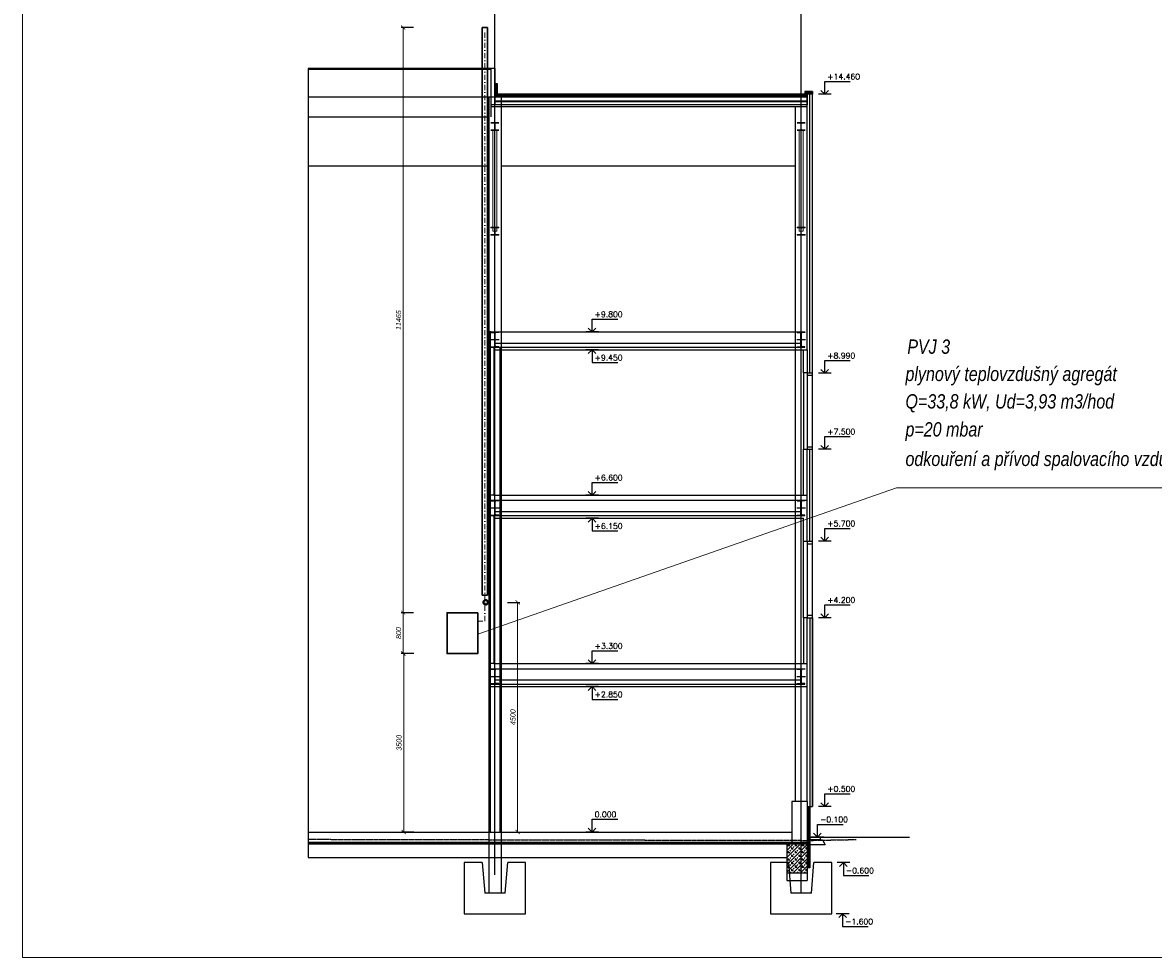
# Model space of a CAD drawing. Header units: millimetres. Extents: x 6435372 to 7248404, y 1559872 to 1886246.
# Tile 2 of 208: x 6507231 to 6529385, y 1739281 to 1757599. Entities that reach past the tile are written whole.
import ezdxf

# ---------------------------------------------------------------- set-up
doc = ezdxf.new("R2010")
doc.units = ezdxf.units.MM
for name, pattern in [('DASHDOT', [1, 0.5, -0.25, 0, -0.25]), ('DASHED', [0.75, 0.5, -0.25]), ('IZOLACE_VODOTESNA_0.5', [30, 15, -15]), ('XKITLINE00', [0])]:
    doc.linetypes.add(name, pattern=pattern)
for name, color, linetype, lineweight in [('plyn_popis', 7, 'Continuous', 18), ('plyn_potrubi', 40, 'PLYN2', 40), ('Robury', 30, 'Continuous', 30)]:
    doc.layers.add(name, color=color, linetype=linetype, lineweight=lineweight)
doc.styles.add('INDRA', font='ariali.ttf')
doc.styles.get("Standard").update_dxf_attribs({"font": 'romans.shx'})
doc.linetypes.add('IZOLACE_POLYSTYREN_PENOVY', pattern='A,0.001,[228,CADKON.SHX,S=0.1,R=0,X=0,Y=0],-2', length=2.001)
doc.linetypes.add('IZOLACE_PROTIOTRESOVA', pattern='A,0.001,[219,CADKON.SHX,S=1,R=0,X=0,Y=0],-1,[219,CADKON.SHX,S=1,R=180,X=1,Y=0],-1', length=2.001)
doc.linetypes.add('IZOLACE_TEPELNA_U_0.5', pattern='A,0.001,[221,CADKON.SHX,S=1,R=0,X=0,Y=0],-2,[221,CADKON.SHX,S=1,R=180,X=2,Y=0],-2', length=4.001)
doc.linetypes.add('PLYN2', pattern='A,5,-0.5,["+",Standard,S=1,R=0,X=0,Y=-0.42],-1.2', length=6.7)
doc.dimstyles.new('INDRA', dxfattribs={"dimscale": 40, "dimtxt": 2.5, "dimasz": 2, "dimexe": 1, "dimexo": 2, "dimgap": 1, "dimtad": 1, "dimdec": 0, "dimrnd": 5, "dimzin": 4, "dimdsep": 46, "dimtxsty": 'INDRA', "dimblk": 'ARCHTICK', "dimcen": 0, "dimclrd": 256, "dimclre": 256, "dimclrt": 256, "dimadec": 0, "dimazin": 0, "dimtfac": 1, "dimtdec": 0, "dimtix": 1, "dimtmove": 0, "dimatfit": 3, "dimfxl": 5, "dimfxlon": 1, "dimtzin": 0, "dimlwd": 0, "dimlwe": 25, "dimarcsym": 0})

# ---------------------------------------------------------------- blocks, each defined once
blk = doc.blocks.new('CK_S_EXT_IPEIPE300')
for p, q in [((-75, 150), (75, 150)), ((-75, 150), (-75, 139.3)), ((-75, 139.3), (-18.55, 139.3)), ((-3.55, -124.3), (-3.55, 124.3)), ((3.55, -124.3), (3.55, 124.3)), ((75, 139.3), (18.55, 139.3)), ((75, 150), (75, 139.3)), ((-75, -150), (-75, -139.3)), ((-75, -139.3), (-18.55, -139.3)), ((-75, -150), (75, -150)), ((75, -139.3), (18.55, -139.3)), ((75, -150), (75, -139.3))]:
    blk.add_line(p, q)
for centre, start, end in [((-18.55, 124.3), 0, 90), ((18.55, 124.3), 90, 180), ((-18.55, -124.3), 270, 0), ((18.55, -124.3), 180, 270)]:
    blk.add_arc(centre, 15, start, end)
blk = doc.blocks.new('*U1219')
at = {"color": 0, "linetype": 'ByBlock', "lineweight": -2}
blk.add_lwpolyline([(-1.5, 1.5), (0, 0), (1.5, 1.5), (0, 0), (0, 5), (10, 5)], dxfattribs=at)
blk = doc.blocks.new('*U1220')
at = {"color": 0, "linetype": 'ByBlock', "lineweight": -2}
blk.add_lwpolyline([(-1.5, 1.5), (0, 0), (1.5, 1.5), (0, 0), (0, 5), (10, 5)], dxfattribs=at)
blk = doc.blocks.new('*U1221')
at = {"color": 0, "linetype": 'ByBlock', "lineweight": -2}
blk.add_lwpolyline([(-1.5, 1.5), (0, 0), (1.5, 1.5), (0, 0), (0, 5), (10, 5)], dxfattribs=at)
blk = doc.blocks.new('*U1222')
at = {"color": 0, "linetype": 'ByBlock', "lineweight": -2}
blk.add_lwpolyline([(-1.5, 1.5), (0, 0), (1.5, 1.5), (0, 0), (0, 5), (10, 5)], dxfattribs=at)
blk = doc.blocks.new('*U1223')
at = {"color": 0, "linetype": 'ByBlock', "lineweight": -2}
blk.add_lwpolyline([(-1.5, -1.5), (0, 0), (1.5, -1.5), (0, 0), (0, -5), (10, -5)], dxfattribs=at)
blk = doc.blocks.new('*U1224')
at = {"color": 0, "linetype": 'ByBlock', "lineweight": -2}
blk.add_lwpolyline([(-1.5, -1.5), (0, 0), (1.5, -1.5), (0, 0), (0, -5), (10, -5)], dxfattribs=at)
blk = doc.blocks.new('*U1225')
at = {"color": 0, "linetype": 'ByBlock', "lineweight": -2}
blk.add_lwpolyline([(-1.5, -1.5), (0, 0), (1.5, -1.5), (0, 0), (0, -5), (10, -5)], dxfattribs=at)
blk = doc.blocks.new('*U1226')
at = {"color": 0, "linetype": 'ByBlock', "lineweight": -2}
blk.add_lwpolyline([(-1.5, 1.5), (0, 0), (1.5, 1.5), (0, 0), (0, 5), (10, 5)], dxfattribs=at)
blk = doc.blocks.new('*U1227')
at = {"color": 0, "linetype": 'ByBlock', "lineweight": -2}
blk.add_lwpolyline([(-1.5, 1.5), (0, 0), (1.5, 1.5), (0, 0), (0, 5), (10, 5)], dxfattribs=at)
blk = doc.blocks.new('*U1228')
at = {"color": 0, "linetype": 'ByBlock', "lineweight": -2}
blk.add_lwpolyline([(-1.5, 1.5), (0, 0), (1.5, 1.5), (0, 0), (0, 5), (10, 5)], dxfattribs=at)
blk = doc.blocks.new('*U1229')
at = {"color": 0, "linetype": 'ByBlock', "lineweight": -2}
blk.add_lwpolyline([(-1.5, 1.5), (0, 0), (1.5, 1.5), (0, 0), (0, 5), (10, 5)], dxfattribs=at)
blk = doc.blocks.new('*U1230')
at = {"color": 0, "linetype": 'ByBlock', "lineweight": -2}
blk.add_lwpolyline([(-1.5, 1.5), (0, 0), (1.5, 1.5), (0, 0), (0, 5), (10, 5)], dxfattribs=at)
blk = doc.blocks.new('*U1231')
at = {"color": 0, "linetype": 'ByBlock', "lineweight": -2}
blk.add_lwpolyline([(-1.5, 1.5), (0, 0), (1.5, 1.5), (0, 0), (0, 5), (10, 5)], dxfattribs=at)
blk = doc.blocks.new('*U1232')
at = {"color": 0, "linetype": 'ByBlock', "lineweight": -2}
blk.add_lwpolyline([(-1.5, -1.5), (0, 0), (1.5, -1.5), (0, 0), (0, -5), (10, -5)], dxfattribs=at)
blk = doc.blocks.new('*U1233')
at = {"color": 0, "linetype": 'ByBlock', "lineweight": -2}
blk.add_lwpolyline([(-1.5, -1.5), (0, 0), (1.5, -1.5), (0, 0), (0, -5), (10, -5)], dxfattribs=at)
blk = doc.blocks.new('*U1234')
at = {"color": 0, "linetype": 'ByBlock', "lineweight": -2}
blk.add_lwpolyline([(-1.5, 1.5), (0, 0), (1.5, 1.5), (0, 0), (0, 5), (10, 5)], dxfattribs=at)
blk = doc.blocks.new('_ArchTick')
at = {"color": 0, "linetype": 'ByBlock', "const_width": 0.15}
blk.add_lwpolyline([(-0.5, -0.5), (0.5, 0.5)], dxfattribs=at)
blk = doc.blocks.new('*D1244')
at = {"layer": 'DEFPOINTS', "color": 0, "ltscale": 400, "transparency": 16777216}
for p in [(6516287, 1757503), (6514688, 1746036), (6515971, 1746036)]:
    blk.add_point(p, dxfattribs=at)
at = {"layer": 'plyn_popis', "lineweight": 25, "ltscale": 400, "transparency": 16777216}
for p, q in [((6514888, 1757503), (6514648, 1757503)), ((6514888, 1746036), (6514648, 1746036))]:
    blk.add_line(p, q, dxfattribs=at)
at = {"layer": 'plyn_popis', "lineweight": 0, "ltscale": 400, "transparency": 16777216}
blk.add_line((6514688, 1757503), (6514688, 1746036), dxfattribs=at)
at = {"layer": 'plyn_popis', "lineweight": 0, "ltscale": 400, "transparency": 16777216, "xscale": 80, "yscale": 80, "zscale": 80}
for p, rotation in [((6514688, 1757503), 90), ((6514688, 1746036), 270)]:
    blk.add_blockref('_ArchTick', p, dxfattribs=dict(at, rotation=rotation))
at = {"layer": 'plyn_popis', "ltscale": 400, "transparency": 16777216, "insert": (6514597, 1751769), "char_height": 100, "attachment_point": 5, "rotation": 90, "style": 'INDRA'}
blk.add_mtext('11465', dxfattribs=at)
blk = doc.blocks.new('*D1245')
at = {"layer": 'DEFPOINTS', "color": 0, "ltscale": 400, "transparency": 16777216}
for p in [(6515548, 1745236), (6514697, 1741738), (6515548, 1741738)]:
    blk.add_point(p, dxfattribs=at)
at = {"layer": 'plyn_popis', "lineweight": 25, "ltscale": 400, "transparency": 16777216}
for p, q in [((6514897, 1745236), (6514657, 1745236)), ((6514897, 1741738), (6514657, 1741738))]:
    blk.add_line(p, q, dxfattribs=at)
at = {"layer": 'plyn_popis', "lineweight": 0, "ltscale": 400, "transparency": 16777216}
blk.add_line((6514697, 1745236), (6514697, 1741738), dxfattribs=at)
at = {"layer": 'plyn_popis', "lineweight": 0, "ltscale": 400, "transparency": 16777216, "xscale": 80, "yscale": 80, "zscale": 80}
for p, rotation in [((6514697, 1745236), 90), ((6514697, 1741738), 270)]:
    blk.add_blockref('_ArchTick', p, dxfattribs=dict(at, rotation=rotation))
at = {"layer": 'plyn_popis', "ltscale": 400, "transparency": 16777216, "insert": (6514606, 1743487), "char_height": 100, "attachment_point": 5, "rotation": 90, "style": 'INDRA'}
blk.add_mtext('3500', dxfattribs=at)
blk = doc.blocks.new('*D1246')
at = {"layer": 'DEFPOINTS', "color": 0, "ltscale": 400, "transparency": 16777216}
for p in [(6516304, 1746238), (6516106, 1741738), (6516930, 1741738)]:
    blk.add_point(p, dxfattribs=at)
at = {"layer": 'plyn_popis', "lineweight": 25, "ltscale": 400, "transparency": 16777216}
for p, q in [((6516730, 1746238), (6516970, 1746238)), ((6516730, 1741738), (6516970, 1741738))]:
    blk.add_line(p, q, dxfattribs=at)
at = {"layer": 'plyn_popis', "lineweight": 0, "ltscale": 400, "transparency": 16777216}
blk.add_line((6516930, 1746238), (6516930, 1741738), dxfattribs=at)
at = {"layer": 'plyn_popis', "lineweight": 0, "ltscale": 400, "transparency": 16777216, "xscale": 80, "yscale": 80, "zscale": 80}
for p, rotation in [((6516930, 1746238), 90), ((6516930, 1741738), 270)]:
    blk.add_blockref('_ArchTick', p, dxfattribs=dict(at, rotation=rotation))
at = {"layer": 'plyn_popis', "ltscale": 400, "transparency": 16777216, "insert": (6516839, 1743988), "char_height": 100, "attachment_point": 5, "rotation": 90, "style": 'INDRA'}
blk.add_mtext('4500', dxfattribs=at)
blk = doc.blocks.new('*D1247')
at = {"layer": 'DEFPOINTS', "color": 0, "ltscale": 400, "transparency": 16777216}
for p in [(6514688, 1746036), (6515548, 1746036), (6515548, 1745236)]:
    blk.add_point(p, dxfattribs=at)
at = {"layer": 'plyn_popis', "lineweight": 25, "ltscale": 400, "transparency": 16777216}
for p, q in [((6514888, 1746036), (6514648, 1746036)), ((6514888, 1745236), (6514648, 1745236))]:
    blk.add_line(p, q, dxfattribs=at)
at = {"layer": 'plyn_popis', "lineweight": 0, "ltscale": 400, "transparency": 16777216}
blk.add_line((6514688, 1745236), (6514688, 1746036), dxfattribs=at)
at = {"layer": 'plyn_popis', "lineweight": 0, "ltscale": 400, "transparency": 16777216, "xscale": 80, "yscale": 80, "zscale": 80}
for p, rotation in [((6514688, 1746036), 90), ((6514688, 1745236), 270)]:
    blk.add_blockref('_ArchTick', p, dxfattribs=dict(at, rotation=rotation))
at = {"layer": 'plyn_popis', "ltscale": 400, "transparency": 16777216, "insert": (6514597, 1745636), "char_height": 100, "attachment_point": 5, "rotation": 90, "style": 'INDRA'}
blk.add_mtext('800', dxfattribs=at)

msp = doc.modelspace()

# ---------------------------------------------------------------- hatches: boundary and pattern name
h = msp.add_hatch()
h.set_pattern_fill('BETON-PERLITBETON', color=8, scale=25, angle=180, style=0)
h.set_pattern_definition([(225, (6419039.97, 1630577.6), (70.71068, -70.71068), []), (225, (6418969.26, 1630577.6), (70.71068, -70.71068), [25, -75]), (315, (6418916.23, 1630559.92), (70.71068, 70.71068), [50, -50]), (180, (6418951.584, 1630524.564), (-70.710678, -70.710678), [35.35534, -106.06602]), (270, (6418916.23, 1630559.92), (70.710678, -70.710678), [35.35534, -106.06602])])
h.paths.add_polyline_path([(6522604.4, 1741487.9), (6522604.4, 1740937.9), (6522204.4, 1740937.9), (6522204.4, 1741487.9)])

# ---------------------------------------------------------------- linework, layer by layer
at = {"color": 8}
for p, q in [((6516484.4, 1740897.5), (6516484.4, 1758387.5)), ((6522484.4, 1740530.5), (6522484.4, 1758387.5)), ((6516484.4, 1756702.6), (6512828.5, 1756702.6)), ((6512828.5, 1756702.6), (6512828.5, 1741237.9)), ((6516404.4, 1756682.6), (6512828.5, 1756682.6)), ((6516404.4, 1756702.6), (6516404.4, 1755950.8)), ((6516484.4, 1756702.6), (6516484.4, 1756400.7)), ((6516534.4, 1756400.7), (6516484.4, 1756400.7)), ((6516484.4, 1756400.7), (6516484.4, 1756145.8)), ((6516484.4, 1756145.8), (6516484.4, 1756400.7)), ((6516534.4, 1756195.8), (6516534.4, 1756400.7)), ((6512828.5, 1756146.3), (6516484.4, 1756146.3)), ((6516364.4, 1756146.3), (6516364.4, 1741737.9)), ((6522604.4, 1756145.8), (6516484.4, 1756145.8)), ((6516484.4, 1756145.8), (6516484.4, 1755985.8)), ((6516484.4, 1756145.8), (6522604.4, 1756145.8)), ((6516484.4, 1756145.8), (6516484.4, 1755985.8)), ((6522554.4, 1756195.8), (6516534.4, 1756195.8)), ((6516604.4, 1756146.3), (6516604.4, 1741737.9)), ((6522704.4, 1756245.8), (6522554.4, 1756245.8)), ((6522554.4, 1756245.8), (6522554.4, 1756195.8)), ((6522704.4, 1756195.8), (6522604.4, 1756195.8)), ((6522604.4, 1756195.8), (6522604.4, 1756145.8)), ((6522604.4, 1755950.8), (6522604.4, 1756145.8)), ((6522604.4, 1756145.8), (6522604.4, 1755985.8)), ((6522704.4, 1756245.8), (6522704.4, 1756195.8)), ((6522704.4, 1750737.9), (6522704.4, 1756195.8)), ((6522704.4, 1750737.9), (6522704.4, 1756195.8)), ((6523072.6, 1756195.8), (6522822.6, 1756195.8)), ((6522604.4, 1755985.8), (6516404.4, 1755985.8)), ((6522604.4, 1755950.8), (6516404.4, 1755950.8)), ((6516404.4, 1755950.8), (6516404.4, 1755749.6)), ((6522604.4, 1756045.8), (6516484.4, 1756045.8)), ((6522364.4, 1755950.8), (6522364.4, 1742337.9)), ((6522604.4, 1751187.9), (6522604.4, 1755950.8)), ((6512828.5, 1755749.6), (6516364.4, 1755749.6)), ((6516364.4, 1754784.6), (6512828.5, 1754784.6)), ((6522364.4, 1754784.6), (6516604.4, 1754784.6)), ((6516364.4, 1751537.9), (6516364.4, 1744587.9)), ((6516409.4, 1751537.9), (6516364.4, 1751537.9)), ((6516389.4, 1751537.9), (6516389.4, 1741737.9)), ((6516484.4, 1751227.9), (6516484.4, 1751547.9)), ((6516487.9, 1751537.9), (6522409.4, 1751537.9)), ((6518514.5, 1751537.9), (6518264.5, 1751537.9)), ((6522484.4, 1751227.9), (6522484.4, 1751547.9)), ((6516399.4, 1751387.9), (6516569.4, 1751387.9)), ((6516487.9, 1751317.9), (6522480.8, 1751317.9)), ((6522399.4, 1751387.9), (6522569.4, 1751387.9)), ((6516389.4, 1751237.9), (6522480.8, 1751237.9)), ((6516464.4, 1751237.9), (6516464.4, 1748337.9)), ((6516464.4, 1751187.9), (6522604.4, 1751187.8)), ((6516579.4, 1751237.9), (6516579.4, 1741737.9)), ((6518514.5, 1751187.9), (6518264.5, 1751187.9)), ((6522529.4, 1750737.9), (6522529.4, 1751187.9)), ((6522529.4, 1751187.8), (6522604.4, 1751187.8)), ((6522604.4, 1751187.9), (6522604.4, 1750737.9)), ((6522604.4, 1750737.9), (6522529.4, 1750737.9)), ((6522529.4, 1750737.9), (6522529.4, 1749237.9)), ((6522604.4, 1750737.9), (6522704.4, 1750737.9)), ((6522604.4, 1750737.9), (6522604.4, 1749237.9)), ((6522604.4, 1750687.9), (6522704.4, 1750687.9)), ((6522704.4, 1749237.9), (6522704.4, 1750737.9)), ((6523072.6, 1750727.5), (6522822.6, 1750727.5)), ((6522604.4, 1749287.9), (6522704.4, 1749287.9)), ((6522529.4, 1749237.9), (6522704.4, 1749237.9)), ((6522529.4, 1748337.9), (6522529.4, 1749237.9)), ((6522604.4, 1747437.9), (6522604.4, 1749237.9)), ((6522704.4, 1747437.9), (6522704.4, 1749237.9)), ((6522704.4, 1747437.9), (6522704.4, 1749237.9)), ((6523072.6, 1749237.9), (6522822.6, 1749237.9)), ((6516464.4, 1748337.9), (6516389.4, 1748337.9)), ((6516389.4, 1748237.9), (6522604.4, 1748237.9)), ((6516464.4, 1748337.9), (6522529.4, 1748337.9)), ((6516484.4, 1747927.9), (6516484.4, 1748247.9)), ((6518514.5, 1748337.9), (6518264.5, 1748337.9)), ((6522484.4, 1747927.9), (6522484.4, 1748247.9)), ((6522529.4, 1748337.9), (6522604.4, 1748337.9)), ((6516399.4, 1748087.9), (6516569.4, 1748087.9)), ((6516487.9, 1748017.9), (6522480.8, 1748017.9)), ((6522399.4, 1748087.9), (6522569.4, 1748087.9)), ((6516389.4, 1747937.9), (6522480.8, 1747937.9)), ((6516464.4, 1747937.9), (6516464.4, 1745037.9)), ((6516464.4, 1747887.9), (6522529.4, 1747887.9)), ((6518514.5, 1747887.9), (6518264.5, 1747887.9)), ((6522529.4, 1747437.9), (6522529.4, 1747887.9)), ((6522529.4, 1745937.9), (6522529.4, 1747437.9)), ((6522529.4, 1747437.9), (6522604.4, 1747437.9)), ((6522604.4, 1747437.9), (6522704.4, 1747437.9)), ((6522604.4, 1747437.9), (6522604.4, 1745937.9)), ((6522604.4, 1747387.9), (6522704.4, 1747387.9)), ((6522704.4, 1745937.9), (6522704.4, 1747437.9)), ((6523072.6, 1747437.9), (6522822.6, 1747437.9)), ((6522604.4, 1745987.9), (6522704.4, 1745987.9)), ((6522604.4, 1745937.9), (6522529.4, 1745937.9)), ((6522529.4, 1745937.9), (6522529.4, 1745037.9)), ((6522604.4, 1745937.9), (6522704.4, 1745937.9)), ((6522604.4, 1744587.9), (6522604.4, 1745937.9)), ((6522704.4, 1742237.9), (6522704.4, 1745937.9)), ((6522704.4, 1745937.9), (6522704.4, 1742237.9)), ((6523072.6, 1745937.9), (6522822.6, 1745937.9)), ((6516464.4, 1745037.9), (6516389.4, 1745037.9)), ((6516389.4, 1744937.9), (6522409.4, 1744937.9)), ((6516464.4, 1745037.9), (6522529.4, 1745037.9)), ((6516484.4, 1744627.9), (6516484.4, 1744947.9)), ((6518514.5, 1745037.9), (6518264.5, 1745037.9)), ((6522484.4, 1744627.9), (6522484.4, 1744947.9)), ((6522529.4, 1745037.9), (6522604.4, 1745037.9)), ((6516389.4, 1744637.9), (6522480.8, 1744637.9)), ((6516399.4, 1744787.9), (6516569.4, 1744787.9)), ((6516487.9, 1744717.9), (6522480.8, 1744717.9)), ((6522399.4, 1744787.9), (6522569.4, 1744787.9)), ((6516364.4, 1744587.9), (6522604.4, 1744587.9)), ((6518514.5, 1744587.9), (6518264.5, 1744587.9)), ((6522604.4, 1742337.9), (6522604.4, 1744587.9)), ((6522304.4, 1742337.9), (6522304.4, 1741737.9)), ((6522604.4, 1742337.9), (6522304.4, 1742337.9)), ((6522604.4, 1742337.9), (6522604.4, 1742237.9)), ((6522604.4, 1742237.9), (6522604.4, 1740787.9)), ((6522604.4, 1742237.9), (6522704.4, 1742237.9)), ((6522654.4, 1742237.9), (6522654.4, 1741637.9)), ((6522654.4, 1741037.9), (6522654.4, 1742237.9)), ((6523072.6, 1742237.9), (6522822.6, 1742237.9)), ((6512828.5, 1741737.9), (6522304.4, 1741737.9)), ((6512828.5, 1741537.9), (6522604.4, 1741537.9)), ((6516364.4, 1741737.9), (6516364.4, 1740537.9)), ((6516604.4, 1741737.9), (6516604.4, 1740537.9)), ((6518514.5, 1741737.9), (6518264.5, 1741737.9)), ((6522204.4, 1741537.9), (6522204.4, 1740787.9)), ((6522304.4, 1741737.9), (6522304.4, 1741537.9)), ((6522604.4, 1741507.9), (6522604.4, 1741537.9)), ((6522654.4, 1741637.9), (6522854.4, 1741637.9)), ((6522654.4, 1741587.9), (6522654.4, 1741637.9)), ((6522654.4, 1741637.9), (6522654.4, 1741037.9)), ((6522854.4, 1741587.9), (6522654.4, 1741587.9)), ((6522929.4, 1741637.9), (6522679.4, 1741637.9)), ((6522804.4, 1741637.9), (6524609.3, 1741637.9)), ((6522854.4, 1741637.9), (6522854.4, 1741587.9)), ((6522854.4, 1741587.9), (6522904.4, 1741587.9)), ((6522904.4, 1741587.9), (6522954.4, 1741487.9)), ((6512828.5, 1741507.9), (6522604.4, 1741507.9)), ((6522954.4, 1741487.9), (6522654.4, 1741487.9)), ((6512828.5, 1741237.9), (6522204.4, 1741237.9)), ((6515884.4, 1741137.9), (6515884.4, 1740137.9)), ((6516234.4, 1741137.9), (6515884.4, 1741137.9)), ((6516234.4, 1741137.9), (6516284.4, 1740537.9)), ((6516684.4, 1740537.9), (6516734.4, 1741137.9)), ((6517084.4, 1741137.9), (6516734.4, 1741137.9)), ((6517084.4, 1740137.9), (6517084.4, 1741137.9)), ((6521884.4, 1741137.9), (6521884.4, 1740137.9)), ((6522234.4, 1741137.9), (6521884.4, 1741137.9)), ((6522234.4, 1741137.9), (6522284.4, 1740537.9)), ((6522684.4, 1740537.9), (6522734.4, 1741137.9)), ((6523084.4, 1741137.9), (6522734.4, 1741137.9)), ((6523084.4, 1740137.9), (6523084.4, 1741137.9)), ((6523437, 1741137.9), (6523187, 1741137.9)), ((6522204.4, 1740937.9), (6522604.4, 1740937.9)), ((6522654.4, 1741037.9), (6522604.4, 1741037.9)), ((6522204.4, 1740787.9), (6522604.4, 1740787.9)), ((6516684.4, 1740537.9), (6516284.4, 1740537.9)), ((6522684.4, 1740537.9), (6522284.4, 1740537.9)), ((6515884.4, 1740137.9), (6517084.4, 1740137.9)), ((6521884.4, 1740137.9), (6523084.4, 1740137.9)), ((6523421.8, 1740137.9), (6523171.8, 1740137.9))]:
    msp.add_line(p, q, dxfattribs=at)
at = {"color": 8, "linetype": 'IZOLACE_POLYSTYREN_PENOVY', "ltscale": 5}
msp.add_line((6522654.4, 1750737.9), (6522654.4, 1756195.8), dxfattribs=at)
at = {"color": 8, "linetype": 'XKITLINE00', "lineweight": 0}
for p, q in [((6516564.4, 1755638.5), (6516404.4, 1755638.5)), ((6516404.4, 1755629.5), (6516466.4, 1755629.5)), ((6516466.4, 1755494.8), (6516404.4, 1755494.8)), ((6516564.4, 1755485.8), (6516404.4, 1755485.8)), ((6516444.4, 1753588.1), (6516444.4, 1755485.8)), ((6516472.1, 1755495.9), (6516466.4, 1755494.8)), ((6516480.2, 1755620.2), (6516481.4, 1755614.4)), ((6516481.4, 1755509.9), (6516480.2, 1755504.1)), ((6516481.4, 1755509.9), (6516481.4, 1755614.4)), ((6516487.4, 1755614.4), (6516488.5, 1755620.2)), ((6516487.4, 1755509.9), (6516487.4, 1755614.4)), ((6516488.5, 1755504.1), (6516487.4, 1755509.9)), ((6516502.4, 1755494.8), (6516496.6, 1755495.9)), ((6516502.4, 1755629.5), (6516564.4, 1755629.5)), ((6516564.4, 1755494.8), (6516502.4, 1755494.8)), ((6516524.4, 1753588.1), (6516524.4, 1755485.8)), ((6522564.4, 1755638.5), (6522404.4, 1755638.5)), ((6522404.4, 1755629.5), (6522466.4, 1755629.5)), ((6522466.4, 1755494.8), (6522404.4, 1755494.8)), ((6522564.4, 1755485.8), (6522404.4, 1755485.8)), ((6522444.4, 1753588.1), (6522444.4, 1755485.8)), ((6522472.1, 1755495.9), (6522466.4, 1755494.8)), ((6522480.2, 1755620.2), (6522481.4, 1755614.4)), ((6522481.4, 1755509.9), (6522480.2, 1755504.1)), ((6522481.4, 1755509.9), (6522481.4, 1755614.4)), ((6522487.4, 1755614.4), (6522488.5, 1755620.2)), ((6522487.4, 1755509.9), (6522487.4, 1755614.4)), ((6522488.5, 1755504.1), (6522487.4, 1755509.9)), ((6522502.4, 1755494.8), (6522496.6, 1755495.9)), ((6522502.4, 1755629.5), (6522564.4, 1755629.5)), ((6522564.4, 1755494.8), (6522502.4, 1755494.8)), ((6522524.4, 1753588.1), (6522524.4, 1755485.8)), ((6516564.4, 1753588.1), (6516404.4, 1753588.1)), ((6516404.4, 1753588.1), (6516404.4, 1753579.1)), ((6516404.4, 1753579.1), (6516466.4, 1753579.1)), ((6516444.4, 1753512.1), (6516444.4, 1753579.1)), ((6516444.4, 1753512.1), (6516481.4, 1753512.1)), ((6516466.4, 1753579.1), (6516472.1, 1753578)), ((6516480.2, 1753569.9), (6516481.4, 1753564.1)), ((6516481.4, 1753460.1), (6516481.4, 1753564.1)), ((6516487.4, 1753564.1), (6516488.5, 1753569.9)), ((6516487.4, 1753460.1), (6516487.4, 1753564.1)), ((6516523.9, 1753512.1), (6516487.4, 1753512.1)), ((6516496.6, 1753578), (6516502.4, 1753579.1)), ((6516502.4, 1753579.1), (6516564.4, 1753579.1)), ((6516524.4, 1753512.1), (6516523.9, 1753512.1)), ((6516524.4, 1753512.1), (6516524.4, 1753579.1)), ((6516564.4, 1753579.1), (6516564.4, 1753588.1)), ((6522564.4, 1753588.1), (6522404.4, 1753588.1)), ((6522404.4, 1753588.1), (6522404.4, 1753579.1)), ((6522404.4, 1753579.1), (6522466.4, 1753579.1)), ((6522444.4, 1753512.1), (6522444.4, 1753579.1)), ((6522444.4, 1753512.1), (6522481.4, 1753512.1)), ((6522466.4, 1753579.1), (6522472.1, 1753578)), ((6522480.2, 1753569.9), (6522481.4, 1753564.1)), ((6522481.4, 1753460.1), (6522481.4, 1753564.1)), ((6522487.4, 1753564.1), (6522488.5, 1753569.9)), ((6522487.4, 1753460.1), (6522487.4, 1753564.1)), ((6522523.9, 1753512.1), (6522487.4, 1753512.1)), ((6522496.6, 1753578), (6522502.4, 1753579.1)), ((6522502.4, 1753579.1), (6522564.4, 1753579.1)), ((6522524.4, 1753512.1), (6522523.9, 1753512.1)), ((6522524.4, 1753512.1), (6522524.4, 1753579.1)), ((6522564.4, 1753579.1), (6522564.4, 1753588.1)), ((6516466.4, 1753445.1), (6516404.4, 1753445.1)), ((6516404.4, 1753445.1), (6516404.4, 1753436.1)), ((6516564.4, 1753436.1), (6516404.4, 1753436.1)), ((6516472.1, 1753446.3), (6516466.4, 1753445.1)), ((6516481.4, 1753460.1), (6516480.2, 1753454.4)), ((6516488.5, 1753454.4), (6516487.4, 1753460.1)), ((6516502.4, 1753445.1), (6516496.6, 1753446.3)), ((6516564.4, 1753445.1), (6516502.4, 1753445.1)), ((6516564.4, 1753436.1), (6516564.4, 1753445.1)), ((6522466.4, 1753445.1), (6522404.4, 1753445.1)), ((6522404.4, 1753445.1), (6522404.4, 1753436.1)), ((6522564.4, 1753436.1), (6522404.4, 1753436.1)), ((6522472.1, 1753446.3), (6522466.4, 1753445.1)), ((6522481.4, 1753460.1), (6522480.2, 1753454.4)), ((6522488.5, 1753454.4), (6522487.4, 1753460.1)), ((6522502.4, 1753445.1), (6522496.6, 1753446.3)), ((6522564.4, 1753445.1), (6522502.4, 1753445.1)), ((6522564.4, 1753436.1), (6522564.4, 1753445.1))]:
    msp.add_line(p, q, dxfattribs=at)
at = {"color": 8, "linetype": 'DASHED'}
for p, q in [((6512828.5, 1741595.6), (6522704.4, 1741574.6)), ((6522704.4, 1741574.6), (6523559.8, 1741591.1))]:
    msp.add_line(p, q, dxfattribs=at)
at = {"color": 8, "linetype": 'IZOLACE_VODOTESNA_0.5'}
for points in [[(6522704.4, 1756220.8, 50, 50, 0), (6522579.4, 1756220.8, 50, 50, 0), (6522579.4, 1756170.8, 50, 50, 0), (6516509.4, 1756170.8, 50, 50, 0), (6516509.4, 1756400.7, 0, 0, 0)], [(6512828.5, 1741522.9, 30, 30, 0), (6522604.4, 1741522.9, 0, 0, 0)]]:
    msp.add_lwpolyline(points, format="xyseb", dxfattribs=at)
at = {"color": 8, "linetype": 'IZOLACE_TEPELNA_U_0.5', "ltscale": 2}
msp.add_lwpolyline([(6516484.4, 1756065.8), (6522604.4, 1756065.8)], dxfattribs=at)
at = {"color": 8, "linetype": 'IZOLACE_POLYSTYREN_PENOVY', "ltscale": 5}
for points in [[(6522654.4, 1747437.9), (6522654.4, 1749237.9)], [(6522654.4, 1745937.9), (6522654.4, 1742237.9)]]:
    msp.add_lwpolyline(points, dxfattribs=at)
at = {"color": 8, "linetype": 'IZOLACE_PROTIOTRESOVA', "ltscale": 2.5}
msp.add_lwpolyline([(6522629.4, 1741037.9), (6522629.4, 1742237.9)], dxfattribs=at)
at = {"color": 8, "linetype": 'XKITLINE00', "lineweight": 0}
for centre, start, end in [((6516466.3, 1755614.4), 22.35772, 67.35722), ((6516466.3, 1755509.8), 292.64278, 337.64228), ((6516502.4, 1755614.4), 112.64278, 157.64228), ((6516502.4, 1755509.8), 202.35772, 247.35722), ((6522466.3, 1755614.4), 22.35772, 67.35722), ((6522466.3, 1755509.8), 292.64278, 337.64228), ((6522502.4, 1755614.4), 112.64278, 157.64228), ((6522502.4, 1755509.8), 202.35772, 247.35722), ((6516466.4, 1753564.1), 22.5, 67.5), ((6516502.4, 1753564.1), 112.5, 157.5), ((6522466.4, 1753564.1), 22.5, 67.5), ((6522502.4, 1753564.1), 112.5, 157.5), ((6516466.4, 1753460.1), 292.5, 337.5), ((6516502.4, 1753460.1), 202.5, 247.5), ((6522466.4, 1753460.1), 292.5, 337.5), ((6522502.4, 1753460.1), 202.5, 247.5)]:
    msp.add_arc(centre, 15, start, end, dxfattribs=at)
at = {"layer": 'plyn_popis', "ltscale": 400}
for p, q in [((6516147.8, 1745616.1), (6524354.4, 1748481.4)), ((6524354.4, 1748481.4), (6531701.3, 1748481.4))]:
    msp.add_line(p, q, dxfattribs=at)
msp.add_lwpolyline([(6591231.3, 1798681.3), (6591231.3, 1739281.3), (6507231.3, 1739281.3), (6507231.3, 1798681.3)], close=True, dxfattribs=at)
at = {"layer": 'plyn_potrubi', "ltscale": 400}
msp.add_circle((6516304.1, 1746237.9), 44.8, dxfattribs=at)
at = {"layer": 'Robury'}
for p, q in [((6516236.6, 1746377.1), (6516236.6, 1757502.6)), ((6516236.6, 1757502.6), (6516336.6, 1757502.6)), ((6516336.6, 1746377.1), (6516336.6, 1757502.6)), ((6516236.6, 1746377.1), (6516336.6, 1746377.1))]:
    msp.add_line(p, q, dxfattribs=at)
at = {"layer": 'Robury', "linetype": 'DASHDOT', "lineweight": 18, "ltscale": 200}
for p, q in [((6516286.6, 1756702.6), (6516286.6, 1757502.6)), ((6516286.6, 1745871.3), (6516286.6, 1756702.6)), ((6516147.8, 1745871.3), (6516286.6, 1745871.3))]:
    msp.add_line(p, q, dxfattribs=at)
at = {"layer": 'Robury'}
msp.add_lwpolyline([(6516147.8, 1746036.1), (6516147.8, 1745236.1), (6515547.8, 1745236.1), (6515547.8, 1746036.1)], close=True, dxfattribs=at)

# ---------------------------------------------------------------- block references
at = {"color": 8}
ref = msp.add_blockref('*U1231', (6522947.6, 1756195.8), dxfattribs=dict(at, xscale=50, yscale=50, zscale=50))
ref.add_attrib('Výška', '+14.460', (6522997.6, 1756485.8), dxfattribs={"color": 0, "linetype": 'ByBlock', "lineweight": -2, "height": 110})
ref = msp.add_blockref('*U1222', (6518389.5, 1751537.9), dxfattribs=dict(at, xscale=50, yscale=50, zscale=50))
ref.add_attrib('Výška', '+9.800', (6518439.5, 1751827.9), dxfattribs={"color": 0, "linetype": 'ByBlock', "lineweight": -2, "height": 110})
for p in [(6516484.4, 1751387.9), (6522484.4, 1751387.9), (6516484.4, 1748087.9), (6522484.4, 1748087.9), (6516484.4, 1744787.9), (6522484.4, 1744787.9)]:
    msp.add_blockref('CK_S_EXT_IPEIPE300', p, dxfattribs=at)
ref = msp.add_blockref('*U1223', (6518389.5, 1751187.9), dxfattribs=dict(at, xscale=50, yscale=50, zscale=50))
ref.add_attrib('Výška', '+9.450', (6518439.5, 1750977.9), dxfattribs={"color": 0, "linetype": 'ByBlock', "lineweight": -2, "height": 110})
ref = msp.add_blockref('*U1230', (6522947.6, 1750727.5), dxfattribs=dict(at, xscale=50, yscale=50, zscale=50))
ref.add_attrib('Výška', '+8.990', (6522997.6, 1751017.5), dxfattribs={"color": 0, "linetype": 'ByBlock', "lineweight": -2, "height": 110})
ref = msp.add_blockref('*U1229', (6522947.6, 1749237.9), dxfattribs=dict(at, xscale=50, yscale=50, zscale=50))
ref.add_attrib('Výška', '+7.500', (6522997.6, 1749527.9), dxfattribs={"color": 0, "linetype": 'ByBlock', "lineweight": -2, "height": 110})
ref = msp.add_blockref('*U1221', (6518389.5, 1748337.9), dxfattribs=dict(at, xscale=50, yscale=50, zscale=50))
ref.add_attrib('Výška', '+6.600', (6518439.5, 1748627.9), dxfattribs={"color": 0, "linetype": 'ByBlock', "lineweight": -2, "height": 110})
ref = msp.add_blockref('*U1224', (6518389.5, 1747887.9), dxfattribs=dict(at, xscale=50, yscale=50, zscale=50))
ref.add_attrib('Výška', '+6.150', (6518439.5, 1747677.9), dxfattribs={"color": 0, "linetype": 'ByBlock', "lineweight": -2, "height": 110})
ref = msp.add_blockref('*U1226', (6522947.6, 1747437.9), dxfattribs=dict(at, xscale=50, yscale=50, zscale=50))
ref.add_attrib('Výška', '+5.700', (6522997.6, 1747727.9), dxfattribs={"color": 0, "linetype": 'ByBlock', "lineweight": -2, "height": 110})
ref = msp.add_blockref('*U1227', (6522947.6, 1745937.9), dxfattribs=dict(at, xscale=50, yscale=50, zscale=50))
ref.add_attrib('Výška', '+4.200', (6522997.6, 1746227.9), dxfattribs={"color": 0, "linetype": 'ByBlock', "lineweight": -2, "height": 110})
ref = msp.add_blockref('*U1220', (6518389.5, 1745037.9), dxfattribs=dict(at, xscale=50, yscale=50, zscale=50))
ref.add_attrib('Výška', '+3.300', (6518439.5, 1745327.9), dxfattribs={"color": 0, "linetype": 'ByBlock', "lineweight": -2, "height": 110})
ref = msp.add_blockref('*U1225', (6518389.5, 1744587.9), dxfattribs=dict(at, xscale=50, yscale=50, zscale=50))
ref.add_attrib('Výška', '+2.850', (6518439.5, 1744377.9), dxfattribs={"color": 0, "linetype": 'ByBlock', "lineweight": -2, "height": 110})
ref = msp.add_blockref('*U1228', (6522947.6, 1742237.9), dxfattribs=dict(at, xscale=50, yscale=50, zscale=50))
ref.add_attrib('Výška', '+0.500', (6522997.6, 1742527.9), dxfattribs={"color": 0, "linetype": 'ByBlock', "lineweight": -2, "height": 110})
ref = msp.add_blockref('*U1219', (6518389.5, 1741737.9), dxfattribs=dict(at, xscale=50, yscale=50, zscale=50))
ref.add_attrib('Výška', '0.000', (6518439.5, 1742027.9), dxfattribs={"color": 0, "linetype": 'ByBlock', "lineweight": -2, "height": 110})
ref = msp.add_blockref('*U1234', (6522804.4, 1741637.9), dxfattribs=dict(at, xscale=50, yscale=50, zscale=50))
ref.add_attrib('Výška', '-0.100', (6522854.4, 1741927.9), dxfattribs={"color": 0, "linetype": 'ByBlock', "lineweight": -2, "height": 110})
ref = msp.add_blockref('*U1232', (6523312, 1741137.9), dxfattribs=dict(at, xscale=50, yscale=50, zscale=50))
ref.add_attrib('Výška', '-0.600', (6523362, 1740927.9), dxfattribs={"color": 0, "linetype": 'ByBlock', "lineweight": -2, "height": 110})
ref = msp.add_blockref('*U1233', (6523296.8, 1740137.9), dxfattribs=dict(at, xscale=50, yscale=50, zscale=50))
ref.add_attrib('Výška', '-1.600', (6523346.8, 1739927.9), dxfattribs={"color": 0, "linetype": 'ByBlock', "lineweight": -2, "height": 110})

# ---------------------------------------------------------------- texts
at = {"layer": 'plyn_popis', "linetype": 'Continuous', "style": 'INDRA', "width": 0.8}
for s, p in [('PVJ 3 ', (6524564.5, 1751108.2)), ('plynový teplovzdušný agregát', (6524528.4, 1750574.9)), ('Q=33,8 kW, Ud=3,93 m3/hod', (6524528.4, 1750036.4)), ('p=20 mbar', (6524528.4, 1749487.8)), ('odkouření a přívod spalovacího vzduchu střechou', (6524528.4, 1748909.6))]:
    msp.add_text(s, height=281.25, dxfattribs=at).set_placement(p)

# ---------------------------------------------------------------- dimensions: what is measured, and where the dimension line sits
at = {"layer": 'plyn_popis', "ltscale": 400}
for base, p1, p2, picture, middle in [((6514687.7153, 1746036.1162), (6516286.5622, 1757502.5571), (6515970.5347, 1746036.1162), '*D1244', (6514596.658, 1751769.3366)), ((6516929.8, 1741737.9), (6516304.1, 1746237.9), (6516105.5, 1741737.9), '*D1246', (6516838.7, 1743987.9)), ((6514687.7, 1746036.1), (6515547.8, 1745236.1), (6515547.8, 1746036.1), '*D1247', (6514596.6, 1745636.1)), ((6514696.7, 1741737.9), (6515547.8, 1745236.1), (6515547.8, 1741737.9), '*D1245', (6514605.7, 1743487))]:
    dim = msp.add_linear_dim(base=base, p1=p1, p2=p2, angle=90, dimstyle='INDRA', dxfattribs=at)
    dim.commit()
    dim.dimension.update_dxf_attribs({"geometry": picture, "text_midpoint": middle})

doc.saveas('drawing.dxf')
